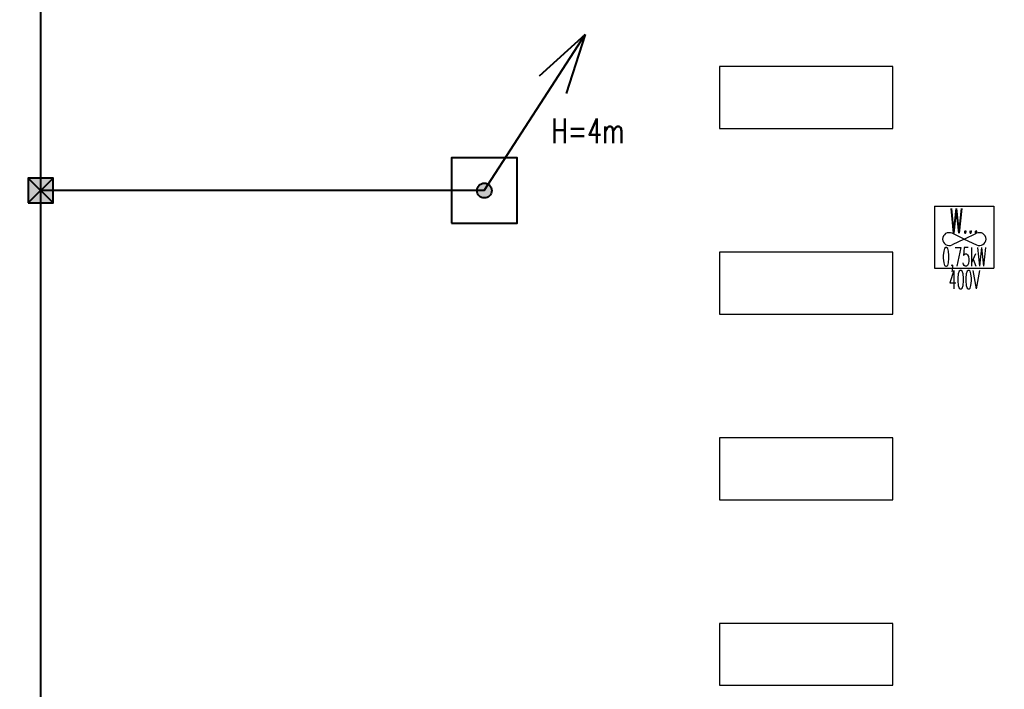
# Model space of a CAD drawing. Header units: millimetres. Extents: x -7955266 to 72030, y -46136 to 9299934.
# Tile 115 of 203: x -5049196 to -5033294, y 6470362 to 6481186. Entities that reach past the tile are written whole.
import ezdxf
from ezdxf.enums import TextEntityAlignment as Align

# ---------------------------------------------------------------- set-up
doc = ezdxf.new("R2010")
doc.units = ezdxf.units.MM
doc.header["$LTSCALE"] = 10
doc.layers.add('0-NASWIETLA', color=7, linetype='Continuous')
for name, color, linetype, lineweight in [('BMS_urzadzenia_nr_obw_magistrala', 140, 'Continuous', 13), ('BMS_urzadzenia_WE_WY', 30, 'Continuous', 20), ('IE_ATRYBUTY_ BLOCK_1', 7, 'Continuous', 25), ('IE_ATRYBUTY_ BLOCK_2', 7, 'Continuous', 18), ('IE_urzadzenia', 30, 'Continuous', 25), ('IE_urzadzenia_nr_obw', 94, 'Continuous', 20), ('IE_zwody', 140, 'Continuous', 40)]:
    doc.layers.add(name, color=color, linetype=linetype, lineweight=lineweight)
doc.styles.add('ROMANS', font='romans.shx', dxfattribs={"width": 0.8})

# ---------------------------------------------------------------- blocks, each defined once
blk = doc.blocks.new('urzadzenie_wentylator')
for p, q in [((-239.9186653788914, 0), (239.9186653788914, 0)), ((-239.9186653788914, 0), (-239.9186653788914, -499.9999999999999)), ((239.9186653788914, 0), (239.9186653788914, -499.9999999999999)), ((-2.131628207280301e-13, -265.5465206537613), (-99.01760273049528, -218.4703553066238)), ((0, -265.5465206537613), (99.01760273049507, -218.4703553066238)), ((-2.131628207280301e-13, -265.5465206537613), (-99.01760273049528, -312.6226860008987)), ((0, -265.5465206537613), (99.01760273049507, -312.6226860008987)), ((-239.9186653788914, -499.9999999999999), (239.9186653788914, -499.9999999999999))]:
    blk.add_line(p, q)
for centre, start, end in [((-122.2038704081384, -267.2391669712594), 64.57207661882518, 178.2037522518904), ((122.2038704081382, -267.2391669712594), 1.796247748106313, 115.4279233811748), ((-122.2038704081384, -263.8538743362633), 181.7962477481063, 295.4279233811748), ((122.2038704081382, -263.8538743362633), 244.5720766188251, 358.2037522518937)]:
    blk.add_arc(centre, 54, start, end)
at = {"layer": 'BMS_urzadzenia_nr_obw_magistrala', "style": 'ROMANS', "width": 0.5, "flags": 8}
blk.add_attdef('ADR_BMS', (289.0310141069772, -361.7177820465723), '', height=150, dxfattribs=at)
at = {"layer": 'BMS_urzadzenia_WE_WY', "style": 'ROMANS', "width": 0.5, "flags": 8}
blk.add_attdef('BMS_WE_WY', (289.0310141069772, -566.8097765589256), '', height=150, dxfattribs=at)
at = {"layer": 'IE_ATRYBUTY_ BLOCK_1', "style": 'ROMANS', "width": 0.5, "flags": 8}
blk.add_attdef('TYP', text='', height=200, dxfattribs=at).set_placement((2.842170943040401e-14, -216.7716693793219), align=Align.CENTER)
at = {"layer": 'IE_ATRYBUTY_ BLOCK_2', "style": 'ROMANS', "width": 0.5, "flags": 8}
for tag, p in [('OPIS2', (-0.3332877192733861, -484.4620548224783)), ('OPIS1', (-0.3332877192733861, -667.7475234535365))]:
    blk.add_attdef(tag, text='', height=150, dxfattribs=at).set_placement(p, align=Align.CENTER)
at = {"layer": 'IE_urzadzenia_nr_obw', "style": 'ROMANS', "width": 0.5, "flags": 8}
blk.add_attdef('NR_OBW', (289.0310141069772, -175.727116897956), '', height=150, dxfattribs=at)
blk = doc.blocks.new('G$C4A87D2E6')
at = {"layer": '0-NASWIETLA', "color": 1}
for points in [[(-3610.011562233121, -15385.99982129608), (-3610.011562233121, -15285.99982129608), (-3890.011562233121, -15285.99982129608), (-3890.011562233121, -15385.99982129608)], [(-3610.011562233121, -15685.99982129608), (-3610.011562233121, -15585.99982129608), (-3890.011562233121, -15585.99982129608), (-3890.011562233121, -15685.99982129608)], [(-3610.011562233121, -15985.99982129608), (-3610.011562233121, -15885.99982129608), (-3890.011562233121, -15885.99982129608), (-3890.011562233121, -15985.99982129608)], [(-3610.011562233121, -16285.99982129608), (-3610.011562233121, -16185.99982129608), (-3890.011562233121, -16185.99982129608), (-3890.011562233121, -16285.99982129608)]]:
    blk.add_lwpolyline(points, close=True, dxfattribs=at)
blk = doc.blocks.new('*U17')
h = blk.add_hatch(color=256)
edge = h.paths.add_edge_path()
edge.add_arc((2.91038304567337e-11, 2.91038304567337e-11), 60, 0, 360)
for p, q in [((0, 0), (813.5496950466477, 1260.213035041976)), ((813.5496950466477, 1260.21303504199), (442.884429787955, 924.6429810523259)), ((813.5496950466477, 1260.21303504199), (660.3291859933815, 784.2682109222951))]:
    blk.add_line(p, q)
blk.add_lwpolyline([(-265, -265), (265, -265), (265, 265), (-265, 265)], close=True)
blk.add_circle((2.91038304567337e-11, 2.91038304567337e-11), 60)
at = {"layer": 'IE_ATRYBUTY_ BLOCK_1', "style": 'ROMANS', "width": 0.7, "flags": 8}
blk.add_attdef('TYP', text='', height=200, dxfattribs=at).set_placement((836.9958526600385, 383.351971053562), align=Align.CENTER)
at = {"layer": 'IE_ATRYBUTY_ BLOCK_2', "style": 'ROMANS', "width": 0.6, "flags": 8}
for tag, p in [('OPIS1', (836.9958526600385, 165.8208366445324)), ('OPIS2', (836.9958526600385, -34.17916335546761))]:
    blk.add_attdef(tag, text='', height=150, dxfattribs=at).set_placement(p, align=Align.CENTER)
blk = doc.blocks.new('polaczenie_skrecane')
blk.add_hatch(color=256).paths.add_polyline_path([(-100.2917648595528, -100.2917648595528), (99.70823514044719, -100.2917648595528), (99.70823514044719, 99.70823514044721), (-100.2917648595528, 99.70823514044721)])
for p, q in [((99.70823514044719, -100.2917648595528), (-100.2917648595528, 99.70823514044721)), ((99.70823514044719, 99.70823514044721), (-100.2917648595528, -100.2917648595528))]:
    blk.add_line(p, q)
blk.add_lwpolyline([(-100.2917648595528, -100.2917648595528), (99.70823514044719, -100.2917648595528), (99.70823514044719, 99.70823514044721), (-100.2917648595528, 99.70823514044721)], close=True)
at = {"layer": 'IE_ATRYBUTY_ BLOCK_1', "style": 'ROMANS', "width": 0.7, "flags": 8}
blk.add_attdef('TYP', text='', height=200, dxfattribs=at).set_placement((-0.2917648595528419, 119.6167062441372), align=Align.CENTER)
at = {"layer": 'IE_ATRYBUTY_ BLOCK_2', "style": 'ROMANS', "width": 0.6, "flags": 8}
for tag, p in [('OPIS1', (-0.2917648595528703, -273.7423123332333)), ('OPIS2', (-0.2917648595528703, -473.7423123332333))]:
    blk.add_attdef(tag, text='', height=150, dxfattribs=at).set_placement(p, align=Align.CENTER)

msp = doc.modelspace()

# ---------------------------------------------------------------- linework, layer by layer
at = {"layer": 'IE_zwody'}
for p, q in [((-5048858.09893494, 6634448.945781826, 4.872312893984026e-05), (-5048858.09893494, 6455618.704113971, 4.863689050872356e-05)), ((-5041692.014476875, 6478424.474247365, -2.172076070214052e-05), (-5048858.09893494, 6478424.474247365, 4.870816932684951e-05))]:
    msp.add_line(p, q, dxfattribs=at)

# ---------------------------------------------------------------- block references
at = {"xscale": 10, "yscale": 10, "zscale": 10}
msp.add_blockref('G$C4A87D2E6', (-4998995.876775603, 6633287.620079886), dxfattribs=at)
at = {"layer": 'IE_urzadzenia', "xscale": 2, "yscale": 2, "zscale": 2}
msp.add_blockref('urzadzenie_wentylator', (-5033940.923622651, 6478170.009043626), dxfattribs=at).add_auto_attribs({'TYP': 'W...', 'OPIS2': '0,75kW', 'OPIS1': '400V'})
at = {"layer": 'IE_zwody'}
ref = msp.add_blockref('*U17', (-5041692.014476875, 6478424.474247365, -2.172076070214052e-05), dxfattribs=dict(at, xscale=2, yscale=2, zscale=2))
ref.add_attrib('TYP', 'H=4m', dxfattribs={"layer": 'IE_ATRYBUTY_ BLOCK_1', "height": 400, "style": 'ROMANS', "width": 0.7}).set_placement((-5040018.022771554, 6479191.178189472, -2.172076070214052e-05), align=Align.CENTER)
at = {"layer": 'IE_zwody', "linetype": 'Continuous', "ltscale": 20, "xscale": 2, "yscale": 2, "zscale": 2}
msp.add_blockref('polaczenie_skrecane', (-5048856.931875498, 6478424.474247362, 4.228781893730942e-05), dxfattribs=at)

doc.saveas('drawing.dxf')
